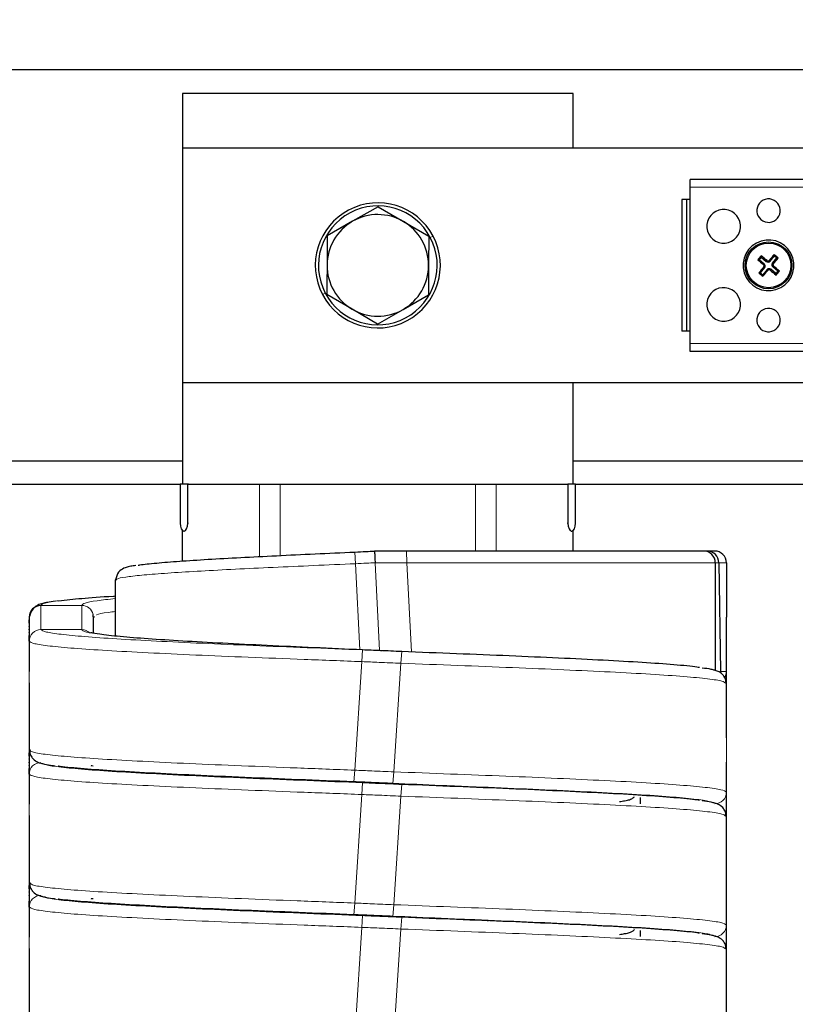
# Paper-space layout 'Blatt2' of a CAD drawing. Header units: millimetres. Extents: x 5 to 418, y 2 to 292.
# Tile 16 of 43: x 99 to 124, y 212 to 243. Entities that reach past the tile are written whole.
import ezdxf

# ---------------------------------------------------------------- set-up
doc = ezdxf.new("R2010")
doc.units = ezdxf.units.MM
doc.layers.add('SLD-0', color=7, linetype='Continuous')
doc.styles.add('SLDTEXTSTYLE0', font='TXT', dxfattribs={"width": 0.605})
doc.dimstyles.new('SLDDIMSTYLE0', dxfattribs={"dimtxt": 3.5, "dimasz": 3.302, "dimexe": 0, "dimexo": 0.0625, "dimgap": 0.875, "dimtad": 1, "dimlfac": 4, "dimrnd": 1e-09, "dimzin": 12, "dimdsep": 46, "dimtxsty": 'SLDTEXTSTYLE0', "dimsah": 1, "dimcen": 0.09, "dimadec": 0, "dimazin": 3, "dimtfac": 1, "dimtofl": 0, "dimtmove": 0, "dimatfit": 3, "dimfxl": 1, "dimfrac": 2, "dimtolj": 1, "dimtzin": 12, "dimarcsym": 0})

# ---------------------------------------------------------------- blocks, each defined once
blk = doc.blocks.new('_D_5')
at = {"layer": 'SLD-0'}
for p, q in [((69.069, 239.374), (69.069, 255.264)), ((151.569, 239.374), (151.569, 255.264)), ((69.069, 254.264), (151.569, 254.264))]:
    blk.add_line(p, q, dxfattribs=at)
for points in [[(69.069, 254.264), (72.371, 253.756), (72.371, 254.772)], [(151.569, 254.264), (148.267, 254.772), (148.267, 253.756)]]:
    blk.add_solid(points, dxfattribs=at)
at = {"layer": 'SLD-0', "insert": (106.309, 258.776), "char_height": 3.5, "attachment_point": 1, "style": 'SLDTEXTSTYLE0'}
blk.add_mtext('330', dxfattribs=at)
blk = doc.blocks.new('_D_8')
at = {"layer": 'SLD-0'}
for p, q in [((73.069, 236.249), (73.069, 248.622)), ((147.569, 237.374), (147.569, 248.622)), ((73.069, 247.622), (147.569, 247.622))]:
    blk.add_line(p, q, dxfattribs=at)
for points in [[(73.069, 247.622), (76.371, 247.114), (76.371, 248.13)], [(147.569, 247.622), (144.267, 248.13), (144.267, 247.114)]]:
    blk.add_solid(points, dxfattribs=at)
at = {"layer": 'SLD-0', "insert": (106.309, 252.134), "char_height": 3.5, "attachment_point": 1, "style": 'SLDTEXTSTYLE0'}
blk.add_mtext('298', dxfattribs=at)

psp = doc.layouts.new('Blatt2')

# ---------------------------------------------------------------- linework, layer by layer
at = {"color": 7, "linetype": 'Continuous', "lineweight": 25}
for p, q in [((141.569, 241.8742), (79.069, 241.8742)), ((104.069, 241.1242), (104.069, 239.3742)), ((116.569, 241.1242), (104.069, 241.1242)), ((116.569, 239.3742), (116.569, 241.1242)), ((141.569, 239.3742), (104.069, 239.3742)), ((104.069, 239.3742), (104.069, 231.8742)), ((125.3315, 238.3742), (120.3065, 238.3742)), ((120.3065, 238.1242), (120.3065, 238.3742)), ((120.3065, 233.1242), (120.3065, 238.1242)), ((110.325, 237.5006), (109.511, 237.0341)), ((110.325, 237.5006), (111.136, 237.0289)), ((120.044, 237.7304), (120.044, 233.5179)), ((120.194, 237.7304), (120.044, 237.7304)), ((120.194, 237.7304), (120.194, 233.5179)), ((120.3065, 237.7304), (120.194, 237.7304)), ((109.511, 237.0341), (108.697, 236.5675)), ((111.136, 237.0289), (111.947, 236.5572)), ((122.5827, 235.8877), (122.5786, 235.9336)), ((122.8671, 235.76), (123.0053, 235.9251)), ((123.0053, 235.9251), (123.0013, 235.971)), ((123.0053, 235.9251), (123.0825, 235.8605)), ((122.5181, 235.8105), (122.4721, 235.8064)), ((122.5827, 235.8877), (122.5181, 235.8105)), ((122.5181, 235.8105), (122.6832, 235.6723)), ((122.5827, 235.8877), (122.7478, 235.7494)), ((122.9442, 235.6954), (123.0825, 235.8605)), ((123.0825, 235.8605), (123.1284, 235.8645)), ((122.5555, 235.3879), (122.5096, 235.3838)), ((122.6937, 235.553), (122.5555, 235.3879)), ((122.5555, 235.3879), (122.6327, 235.3233)), ((122.7709, 235.4884), (122.6327, 235.3233)), ((122.6327, 235.3233), (122.6367, 235.2773)), ((123.0553, 235.3607), (122.8902, 235.4989)), ((123.1199, 235.4379), (122.9548, 235.5761)), ((123.1199, 235.4379), (123.0553, 235.3607)), ((123.0553, 235.3607), (123.0594, 235.3148)), ((123.1199, 235.4379), (123.1659, 235.4419)), ((109.502, 234.2195), (108.691, 234.6912)), ((111.127, 234.2143), (111.941, 234.6808)), ((110.313, 233.7478), (109.502, 234.2195)), ((110.313, 233.7478), (111.127, 234.2143)), ((120.194, 233.5179), (120.044, 233.5179)), ((120.3065, 233.5179), (120.194, 233.5179)), ((120.3065, 232.8742), (120.3065, 233.1242)), ((125.3315, 232.8742), (120.3065, 232.8742)), ((104.069, 231.8742), (141.569, 231.8742)), ((104.069, 231.8742), (104.069, 228.6242)), ((116.569, 228.6242), (116.569, 231.8742)), ((91.569, 229.3742), (104.069, 229.3742)), ((116.569, 229.3742), (129.069, 229.3742)), ((97.6315, 228.6242), (103.9963, 228.6242)), ((104.2371, 228.6242), (103.9963, 228.6242)), ((103.9963, 228.6242), (103.9963, 227.3742)), ((104.2371, 227.3742), (104.2371, 228.6242)), ((104.259, 228.6242), (104.2371, 228.6242)), ((104.259, 228.6242), (106.5367, 228.6242)), ((106.5367, 228.6242), (107.194, 228.6242)), ((107.194, 228.6242), (113.444, 228.6242)), ((113.444, 228.6242), (114.1013, 228.6242)), ((114.1013, 228.6242), (116.379, 228.6242)), ((116.379, 228.6242), (116.4009, 228.6242)), ((116.4009, 228.6242), (116.4009, 227.3742)), ((116.6417, 228.6242), (116.4009, 228.6242)), ((116.6417, 228.6242), (128.9963, 228.6242)), ((116.6417, 227.3742), (116.6417, 228.6242)), ((104.069, 226.1686), (104.069, 227.1446)), ((104.1167, 227.1242), (104.1386, 227.1242)), ((116.4994, 227.1242), (116.5213, 227.1242)), ((116.569, 226.4866), (116.569, 227.1446)), ((111.2334, 226.4866), (110.2137, 226.4866)), ((120.7399, 226.4866), (111.2334, 226.4866)), ((120.8635, 226.4866), (120.7397, 226.4866)), ((121.0965, 226.4866), (120.8635, 226.4866)), ((121.1151, 226.1121), (121.1166, 222.6572)), ((121.2289, 226.1121), (121.2771, 222.6364)), ((121.4715, 226.1121), (121.4715, 224.3743)), ((101.9204, 225.5533), (101.9484, 225.5691)), ((101.2215, 224.2888), (101.2109, 224.4601)), ((101.2215, 224.3047), (101.2215, 224.3716)), ((101.2261, 224.3748), (101.2525, 224.3934)), ((121.4722, 222.6364), (121.4715, 224.3743)), ((99.1665, 224.1783), (99.1665, 224.1941)), ((99.1665, 224.0765), (99.1665, 224.0879)), ((99.1665, 223.9673), (99.1665, 223.9832)), ((99.1665, 223.8702), (99.1665, 223.8769)), ((99.1665, 223.5992), (99.1665, 223.7827)), ((101.9165, 223.8132), (101.9165, 223.7694)), ((101.9165, 223.8132), (101.9165, 223.8132)), ((121.4717, 222.2488), (121.4716, 222.6316)), ((121.4663, 222.2494), (121.4292, 222.2697)), ((121.4715, 220.5104), (121.4715, 220.5104)), ((99.1665, 219.9283), (99.1665, 219.9441)), ((99.1665, 219.8265), (99.1665, 219.8379)), ((99.2082, 220.1037), (99.1716, 220.124)), ((99.1665, 219.7173), (99.1665, 219.7332)), ((99.1665, 219.6202), (99.1665, 219.6269)), ((99.1665, 219.3492), (99.1665, 219.5327)), ((118.7215, 218.4027), (118.7216, 218.603)), ((118.7215, 218.4772), (118.7215, 218.5287)), ((121.4715, 218.4934), (121.4715, 218.4999)), ((121.4715, 218.3916), (121.4715, 218.403)), ((121.4715, 218.2824), (121.4715, 218.2983)), ((121.4663, 217.9994), (121.4292, 218.0197)), ((121.4715, 218.091), (121.4715, 218.192)), ((121.4715, 216.2604), (121.4715, 216.2604)), ((99.2082, 215.8537), (99.1716, 215.874)), ((99.1665, 215.5765), (99.1665, 215.5879)), ((99.1665, 215.4673), (99.1665, 215.4832)), ((99.1665, 215.3702), (99.1665, 215.3769)), ((99.1665, 215.0992), (99.1665, 215.2827)), ((118.7215, 214.1527), (118.7216, 214.353)), ((118.7215, 214.2272), (118.7215, 214.2787)), ((121.4715, 214.2434), (121.4715, 214.2534)), ((121.4715, 214.1416), (121.4715, 214.153)), ((121.4715, 214.0324), (121.4715, 214.0483)), ((121.4715, 213.841), (121.4715, 213.942)), ((121.4663, 213.7494), (121.4292, 213.7697)), ((121.4715, 212.0104), (121.4715, 212.0104))]:
    psp.add_line(p, q, dxfattribs=at)
at = {"color": 7, "linetype": 'Continuous', "lineweight": 18}
for p, q in [((125.3315, 238.1242), (120.3065, 238.1242)), ((111.9988, 236.5121), (112.0872, 236.5588)), ((122.6832, 235.6723), (122.6598, 235.6444)), ((122.7478, 235.7494), (122.7712, 235.7774)), ((122.8671, 235.76), (122.8392, 235.7834)), ((122.9442, 235.6954), (122.9722, 235.672)), ((122.9548, 235.5761), (122.9782, 235.604)), ((122.6937, 235.553), (122.6658, 235.5764)), ((122.7709, 235.4884), (122.7988, 235.465)), ((122.8902, 235.4989), (122.8668, 235.471)), ((108.6392, 234.7363), (108.5508, 234.6895)), ((125.3315, 233.1242), (120.3065, 233.1242)), ((106.5367, 226.3107), (106.5367, 228.6242)), ((107.194, 226.3436), (107.194, 228.6242)), ((113.444, 226.4866), (113.444, 228.6242)), ((114.1013, 226.4866), (114.1013, 228.6242)), ((104.259, 227.3742), (104.2371, 227.3742)), ((116.379, 227.3742), (116.4009, 227.3742)), ((109.5887, 226.4555), (109.6074, 226.081)), ((111.2334, 226.4866), (111.2521, 226.1121)), ((109.6074, 226.081), (109.7446, 223.3277)), ((111.2521, 226.1121), (110.2324, 226.1121)), ((110.2324, 226.1121), (110.3725, 223.3007)), ((121.1151, 226.1121), (111.2521, 226.1121)), ((111.2521, 226.1121), (111.3943, 223.2582)), ((121.2289, 226.1121), (121.1155, 226.1121)), ((121.4715, 226.1121), (121.2289, 226.1121)), ((99.5415, 224.7458), (100.8465, 224.7458)), ((99.5415, 223.9734), (100.8465, 223.9734)), ((101.9165, 223.8132), (101.9165, 223.768)), ((99.1665, 221.863), (99.1665, 223.5992)), ((109.8088, 222.9494), (109.8335, 223.3236)), ((111.0588, 222.8964), (111.0835, 223.2705)), ((109.5792, 219.477), (109.8088, 222.9494)), ((110.8292, 219.4239), (111.0588, 222.8964)), ((121.4722, 222.6364), (121.2771, 222.6364)), ((121.4715, 222.2518), (121.4715, 222.2894)), ((121.4715, 218.7742), (121.4715, 220.5104)), ((99.1665, 217.613), (99.1665, 219.3492)), ((109.5544, 219.1028), (109.5792, 219.477)), ((110.8044, 219.0498), (110.8292, 219.4239)), ((109.7438, 219.0948), (109.7446, 219.0777)), ((109.8088, 218.6994), (109.8335, 219.0736)), ((110.9995, 219.0409), (111.0004, 219.0241)), ((111.0588, 218.6464), (111.0835, 219.0205)), ((109.5792, 215.227), (109.8088, 218.6994)), ((110.8292, 215.1739), (111.0588, 218.6464)), ((121.4715, 214.5242), (121.4715, 216.2604)), ((109.5544, 214.8528), (109.5792, 215.227)), ((110.8044, 214.7998), (110.8292, 215.1739)), ((99.1665, 213.363), (99.1665, 215.0992)), ((109.7438, 214.8448), (109.7446, 214.8277)), ((109.8088, 214.4494), (109.8335, 214.8236)), ((110.9995, 214.7909), (111.0004, 214.7741)), ((111.0588, 214.3964), (111.0835, 214.7705)), ((109.5792, 210.977), (109.8088, 214.4494)), ((110.8292, 210.9239), (111.0588, 214.3964)), ((121.4715, 210.2742), (121.4715, 212.0104))]:
    psp.add_line(p, q, dxfattribs=at)
at = {"color": 7, "linetype": 'Continuous', "lineweight": 25, "flags": 128}
for points in [[(103.9963, 227.3742), (104.0054, 227.2785), (104.0315, 227.1974), (104.0706, 227.1432), (104.1167, 227.1242), (104.1627, 227.1432), (104.2018, 227.1974), (104.2279, 227.2785), (104.2371, 227.3742)], [(116.4009, 227.3742), (116.4101, 227.2785), (116.4362, 227.1974), (116.4753, 227.1432), (116.5213, 227.1242), (116.5674, 227.1432), (116.6065, 227.1974), (116.6326, 227.2785), (116.6417, 227.3742)]]:
    psp.add_lwpolyline(points, dxfattribs=at)
at = {"color": 7, "linetype": 'Continuous', "lineweight": 25}
for radius in [0.75, 0.7133]:
    psp.add_circle((122.819, 235.6242), radius, dxfattribs=at)
for centre, radius, start, end in [((110.319, 235.6242), 2, 27.86084, 207.86084), ((110.319, 235.6242), 1.9, 27.86084, 207.86084), ((122.819, 237.3742), 0.375, 61.35211, 241.35211), ((122.819, 237.3742), 0.375, 241.35211, 61.35211), ((110.319, 235.6242), 1.625, 59.81804, 119.81804), ((121.3815, 236.8742), 0.5375, 61.35211, 241.35211), ((121.3815, 236.8742), 0.5375, 241.35211, 61.35211), ((110.319, 235.6242), 1.625, 119.81804, 179.81804), ((110.319, 235.6242), 1.625, 359.81804, 59.81804), ((110.319, 235.6242), 2, 207.86084, 27.86084), ((110.319, 235.6242), 1.9, 207.86084, 27.86084), ((122.819, 235.6242), 0.8125, 118.64789, 298.64789), ((122.819, 235.6242), 0.8125, 298.64789, 118.64789), ((135.5163, 224.9922), 16.944, 139.77856, 140.33951), ((112.3372, 223.1177), 16.4054, 50.50481, 51.37086), ((135.3349, 225.1536), 16.4054, 138.74721, 139.61327), ((112.187, 222.9269), 16.944, 49.77856, 50.33951), ((110.319, 235.6242), 1.625, 179.81804, 239.81804), ((110.319, 235.6242), 1.625, 299.81804, 359.81804), ((133.2895, 248.1401), 16.4054, 228.74721, 229.61327), ((122.6288, 235.6074), 0.0847, 320.05904, 50.05904), ((122.8022, 235.8144), 0.0847, 230.05904, 320.05904), ((123.0092, 235.641), 0.0847, 140.05904, 230.05904), ((110.3125, 246.106), 16.4054, 320.50481, 321.37086), ((112.3485, 223.1083), 16.4054, 48.74721, 49.61327), ((135.3255, 225.1424), 16.4054, 140.50481, 141.37086), ((133.451, 248.3215), 16.944, 229.77856, 230.33951), ((110.3031, 246.0947), 16.4054, 318.74721, 319.61327), ((122.8358, 235.434), 0.0847, 50.05904, 140.05904), ((133.3008, 248.1307), 16.4054, 230.50481, 231.37086), ((110.1217, 246.2562), 16.944, 319.77856, 320.33951), ((121.3815, 234.3742), 0.5375, 61.35211, 241.35211), ((121.3815, 234.3742), 0.5375, 241.35211, 61.35211), ((110.319, 235.6242), 1.625, 239.81804, 299.81804), ((122.819, 233.8742), 0.375, 61.35211, 241.35211), ((122.819, 233.8742), 0.375, 241.35211, 61.35211), ((120.7401, 226.1117), 0.375, 0.06371, 90.03012), ((120.8553, 226.1131), 0.3736, 359.84343, 88.73752), ((121.0967, 226.1119), 0.3748, 0.03556, 90.03551), ((99.5411, 224.3712), 0.3746, 89.93757, 179.93743)]:
    psp.add_arc(centre, radius, start, end, dxfattribs=at)
at = {"color": 7, "linetype": 'Continuous', "lineweight": 18}
for centre, radius, start, end in [((100.8468, 224.371), 0.3748, 13.76686, 90.0519), ((99.5411, 223.5988), 0.3746, 89.93757, 179.93743), ((100.8466, 223.5981), 0.3753, 43.89456, 90.01652), ((99.5411, 219.3488), 0.3746, 89.93757, 179.93743), ((121.0969, 218.7746), 0.3746, 269.93757, 359.93743), ((99.5411, 215.0988), 0.3746, 89.93757, 179.93743), ((121.0969, 214.5246), 0.3746, 269.93757, 359.93743)]:
    psp.add_arc(centre, radius, start, end, dxfattribs=at)
at = {"color": 7, "linetype": 'Continuous', "lineweight": 25}
for points, knots in [([(108.697, 236.5675), (108.697, 236.5578), (108.696, 236.2486), (108.695, 235.934), (108.694, 235.6294)], [0, 0, 0, 0, 0.031485, 1, 1, 1, 1]), ([(111.947, 236.5572), (111.9469, 236.5475), (111.9467, 236.4631), (111.9462, 236.3034), (111.9454, 236.0768), (111.9447, 235.8485), (111.9442, 235.6956), (111.944, 235.619)], [0, 0, 0, 0, 0.0314474, 0.2725242, 0.5139432, 0.7566821, 1, 1, 1, 1]), ([(108.694, 235.6294), (108.6938, 235.5702), (108.6934, 235.4518), (108.6929, 235.2741), (108.6923, 235.0966), (108.6918, 234.9402), (108.6914, 234.8051), (108.6911, 234.7292), (108.691, 234.6912)], [0, 0, 0, 0, 0.1880433, 0.3763739, 0.5654879, 0.7548234, 0.877392, 1, 1, 1, 1]), ([(111.944, 235.619), (111.9432, 235.3815), (111.9422, 235.0667), (111.9413, 234.7569), (111.941, 234.6808)], [0, 0, 0, 0, 0.7546767, 1, 1, 1, 1]), ([(122.6658, 235.5764), (122.6689, 235.5809), (122.675, 235.59), (122.6778, 235.6065), (122.6753, 235.6227), (122.6687, 235.6358), (122.6623, 235.6419), (122.6598, 235.6444)], [0, 0, 0, 0, 0.2155972, 0.4318946, 0.6471257, 0.8619584, 1, 1, 1, 1]), ([(122.7712, 235.7774), (122.7757, 235.7743), (122.7848, 235.7682), (122.8013, 235.7654), (122.8175, 235.7678), (122.8306, 235.7745), (122.8367, 235.7809), (122.8392, 235.7834)], [0, 0, 0, 0, 0.2155972, 0.4318946, 0.6471257, 0.8619584, 1, 1, 1, 1]), ([(122.9722, 235.672), (122.9691, 235.6675), (122.963, 235.6584), (122.9602, 235.6419), (122.9627, 235.6257), (122.9693, 235.6126), (122.9757, 235.6064), (122.9782, 235.604)], [0, 0, 0, 0, 0.2155972, 0.4318946, 0.6471257, 0.8619584, 1, 1, 1, 1]), ([(122.8668, 235.471), (122.8647, 235.4726), (122.8603, 235.4759), (122.8529, 235.4793), (122.845, 235.4815), (122.8368, 235.4823), (122.8286, 235.4818), (122.8207, 235.4799), (122.8131, 235.4767), (122.8071, 235.4729), (122.8023, 235.4689), (122.8, 235.4663), (122.7988, 235.465)], [0, 0, 0, 0, 0.1063015, 0.2156539, 0.3222774, 0.432023, 0.5381271, 0.6473204, 0.7532396, 0.8622111, 0.9307095, 1, 1, 1, 1]), ([(102.6565, 226.0343), (102.673, 226.0375), (102.7919, 226.0602), (103.224, 226.1031), (103.9464, 226.1627), (104.8616, 226.2219), (105.9105, 226.2798), (107.0688, 226.3383), (108.3059, 226.397), (109.1608, 226.436), (109.5887, 226.4555)], [0, 0, 0, 0, 0.02276507, 0.16353793, 0.30467813, 0.44529162, 0.58400666, 0.72207778, 0.86090152, 1, 1, 1, 1]), ([(109.5887, 226.4555), (109.7054, 226.4614), (109.9137, 226.472), (110.122, 226.4822), (110.2137, 226.4866)], [0, 0, 0, 0, 0.559999, 1, 1, 1, 1]), ([(110.2137, 226.4866), (110.2137, 226.4864), (110.2138, 226.4859), (110.214, 226.4818), (110.2143, 226.4753), (110.2147, 226.4661), (110.2153, 226.4544), (110.216, 226.4404), (110.2168, 226.4238), (110.2178, 226.4051), (110.2188, 226.3845), (110.2199, 226.3619), (110.2212, 226.3373), (110.2225, 226.3112), (110.2238, 226.2838), (110.2252, 226.2553), (110.2267, 226.2254), (110.2291, 226.1781), (110.231, 226.1397), (110.2324, 226.1121)], [0, 0, 0, 0, 0.052755, 0.1058763, 0.1601528, 0.2148286, 0.2675836, 0.3210913, 0.3749814, 0.4296572, 0.4824122, 0.5355335, 0.58981, 0.6444857, 0.6972407, 0.750362, 0.8046386, 0.8593143, 1, 1, 1, 1]), ([(102.5728, 226.0211), (102.5174, 226.0139), (102.4154, 226.0005), (102.3343, 225.983), (102.1951, 225.9431), (101.9957, 225.8215), (101.9486, 225.6566), (101.9236, 225.5693)], [0, 0, 0, 0, 0.204757, 0.3764261, 0.5600845, 0.7669222, 1, 1, 1, 1]), ([(101.9163, 225.5535), (101.9164, 225.2634), (101.9165, 224.6832), (101.9165, 224.1032), (101.9165, 223.8132)], [0, 0, 0, 0, 0.5000318, 1, 1, 1, 1]), ([(100.0061, 224.884), (99.9146, 224.871), (99.7703, 224.8504), (99.6366, 224.825), (99.4781, 224.7819), (99.2587, 224.6571), (99.2046, 224.4856), (99.1762, 224.3955)], [0, 0, 0, 0, 0.2752096, 0.4344201, 0.6044404, 0.7922751, 1, 1, 1, 1]), ([(100.1147, 224.8986), (100.3449, 224.9234), (100.806, 224.9731), (101.4602, 225.0229), (101.8977, 225.0478), (101.9164, 225.0488)], [0, 0, 0, 0, 0.48842653, 0.97815498, 1, 1, 1, 1]), ([(99.1663, 224.3746), (99.1664, 224.0847), (99.1665, 223.5049), (99.1665, 222.9252), (99.1665, 222.6354)], [0, 0, 0, 0, 0.5000275, 1, 1, 1, 1]), ([(99.1665, 224.197), (99.1665, 224.2044), (99.1665, 224.2385), (99.1665, 224.2645), (99.1665, 224.2848)], [0, 0, 0, 0, 0.2176984, 1, 1, 1, 1]), ([(101.2215, 223.8599), (101.2215, 223.9193), (101.2215, 224.0624), (101.2215, 224.1996), (101.2215, 224.2798)], [0, 0, 0, 0, 0.41521697, 1, 1, 1, 1]), ([(109.8335, 223.3236), (109.3148, 223.3472), (108.2768, 223.3942), (106.7629, 223.4641), (105.3386, 223.5353), (104.0506, 223.6069), (102.9391, 223.6776), (102.0496, 223.7496), (101.4267, 223.8151), (101.2167, 223.857), (101.1303, 223.8742)], [0, 0, 0, 0, 0.1307183, 0.2615563, 0.3921556, 0.5231349, 0.6536222, 0.7823177, 0.9104322, 1, 1, 1, 1]), ([(101.2126, 223.8569), (101.1815, 223.8647), (101.1407, 223.8748), (101.1475, 223.859), (101.1491, 223.8552)], [0, 0, 0, 0, 0.7639865, 1, 1, 1, 1]), ([(111.0835, 223.2705), (110.8502, 223.2805), (110.4336, 223.2982), (110.0169, 223.3159), (109.8335, 223.3236)], [0, 0, 0, 0, 0.5600015, 1, 1, 1, 1]), ([(110.4466, 223.2975), (110.4256, 223.2984), (110.2212, 223.3071), (110.0169, 223.3158), (109.8335, 223.3236)], [0, 0, 0, 0, 0.1028828, 1, 1, 1, 1]), ([(120.6104, 222.7588), (120.5828, 222.7637), (120.4157, 222.7937), (119.8165, 222.848), (118.8237, 222.9209), (117.5682, 222.9915), (116.129, 223.0622), (114.54, 223.1322), (112.843, 223.2008), (111.6704, 223.2473), (111.0835, 223.2705)], [0, 0, 0, 0, 0.0277127, 0.1677682, 0.3081969, 0.4481006, 0.5861116, 0.7234834, 0.8616076, 1, 1, 1, 1]), ([(121.4618, 222.2705), (121.4532, 222.3223), (121.4358, 222.4269), (121.3202, 222.5763), (121.1869, 222.6454), (121.106, 222.6698), (120.9541, 222.7119), (120.7962, 222.7313), (120.6938, 222.7439)], [0, 0, 0, 0, 0.078743, 0.1589728, 0.3256134, 0.504871, 0.6790412, 1, 1, 1, 1]), ([(121.4126, 222.4387), (121.4192, 222.4478), (121.4435, 222.4815), (121.4658, 222.5497), (121.4701, 222.6081), (121.4722, 222.6364)], [0, 0, 0, 0, 0.160285, 0.5941373, 1, 1, 1, 1]), ([(121.4715, 222.341), (121.4715, 222.3762), (121.4715, 222.4615), (121.4715, 222.5717), (121.4715, 222.6364)], [0, 0, 0, 0, 0.412608, 1, 1, 1, 1]), ([(99.1665, 222.2742), (99.1665, 222.1984), (99.1665, 222.0275), (99.1665, 221.9218), (99.1665, 221.863)], [0, 0, 0, 0, 0.4434521, 1, 1, 1, 1]), ([(121.4715, 220.5104), (121.4715, 220.8002), (121.4715, 221.3799), (121.4716, 221.9597), (121.4717, 222.2496)], [0, 0, 0, 0, 0.4999725, 1, 1, 1, 1]), ([(99.1665, 221.863), (99.1665, 221.5732), (99.1665, 220.9935), (99.1664, 220.4137), (99.1663, 220.1238)], [0, 0, 0, 0, 0.49997164, 1, 1, 1, 1]), ([(99.1663, 220.1246), (99.1664, 219.8347), (99.1665, 219.2549), (99.1665, 218.6752), (99.1665, 218.3854)], [0, 0, 0, 0, 0.5000275, 1, 1, 1, 1]), ([(99.1665, 219.947), (99.1665, 219.9544), (99.1665, 219.9885), (99.1665, 220.0145), (99.1665, 220.0348)], [0, 0, 0, 0, 0.2176984, 1, 1, 1, 1]), ([(99.1762, 220.1029), (99.1847, 220.0513), (99.202, 219.9472), (99.3168, 219.7979), (99.4512, 219.728), (99.5309, 219.7034), (99.6951, 219.6611), (99.8374, 219.6352), (99.9709, 219.619), (99.9928, 219.6163)], [0, 0, 0, 0, 0.0724903, 0.146528, 0.300917, 0.4680028, 0.6308513, 0.9395107, 1, 1, 1, 1]), ([(109.5544, 219.1028), (108.96, 219.1264), (107.7706, 219.1735), (106.0479, 219.2433), (104.4355, 219.3145), (102.9896, 219.3861), (101.7463, 219.4568), (100.7876, 219.5288), (100.2356, 219.5779), (100.0914, 219.603), (100.088, 219.6036)], [0, 0, 0, 0, 0.14311231, 0.28634771, 0.42933809, 0.57271097, 0.71554454, 0.85644854, 0.996696, 1, 1, 1, 1]), ([(101.2126, 219.6069), (101.1815, 219.6147), (101.1407, 219.6248), (101.1475, 219.609), (101.1491, 219.6052)], [0, 0, 0, 0, 0.7639865, 1, 1, 1, 1]), ([(121.4717, 217.9988), (121.4716, 218.2887), (121.4715, 218.8685), (121.4715, 219.4482), (121.4715, 219.738)], [0, 0, 0, 0, 0.5000284, 1, 1, 1, 1]), ([(109.8335, 219.0736), (109.3172, 219.0972), (108.2842, 219.1443), (107.2456, 219.1908), (106.7695, 219.2147), (106.7657, 219.2149)], [0, 0, 0, 0, 0.4977588, 0.9959735, 1, 1, 1, 1]), ([(110.8044, 219.0498), (110.5711, 219.0597), (110.1544, 219.0774), (109.7378, 219.0951), (109.5544, 219.1028)], [0, 0, 0, 0, 0.5600015, 1, 1, 1, 1]), ([(111.0835, 219.0205), (110.8502, 219.0305), (110.4336, 219.0482), (110.0169, 219.0659), (109.8335, 219.0736)], [0, 0, 0, 0, 0.5600015, 1, 1, 1, 1]), ([(113.8606, 218.909), (113.8468, 218.9097), (113.3671, 218.9337), (112.3331, 218.98), (111.3143, 219.0265), (110.8044, 219.0498)], [0, 0, 0, 0, 0.0145159, 0.5067675, 1, 1, 1, 1]), ([(120.6104, 218.5088), (120.5828, 218.5137), (120.4157, 218.5437), (119.8165, 218.598), (118.8237, 218.6709), (117.5682, 218.7415), (116.129, 218.8122), (114.54, 218.8822), (112.843, 218.9508), (111.6704, 218.9973), (111.0835, 219.0205)], [0, 0, 0, 0, 0.0277127, 0.1677682, 0.3081969, 0.4481006, 0.5861116, 0.7234834, 0.8616076, 1, 1, 1, 1]), ([(118.0507, 218.472), (118.1096, 218.4807), (118.2097, 218.4954), (118.3025, 218.5176), (118.4196, 218.5399), (118.4989, 218.6036), (118.5271, 218.6262)], [0, 0, 0, 0, 0.34870968, 0.59308374, 0.85519761, 1, 1, 1, 1]), ([(121.4715, 218.5874), (121.4715, 218.5989), (121.4715, 218.6717), (121.4715, 218.7273), (121.4715, 218.7742)], [0, 0, 0, 0, 0.1578383, 1, 1, 1, 1]), ([(121.4618, 218.0205), (121.4532, 218.0723), (121.4358, 218.1769), (121.3202, 218.3263), (121.1869, 218.3954), (121.106, 218.4198), (120.9541, 218.4619), (120.7962, 218.4813), (120.6938, 218.4939)], [0, 0, 0, 0, 0.078743, 0.1589727, 0.3256134, 0.504871, 0.6790412, 1, 1, 1, 1]), ([(99.1665, 218.0242), (99.1665, 217.9484), (99.1665, 217.7775), (99.1665, 217.6718), (99.1665, 217.613)], [0, 0, 0, 0, 0.4434521, 1, 1, 1, 1]), ([(121.4715, 216.2604), (121.4715, 216.5502), (121.4715, 217.1299), (121.4716, 217.7097), (121.4717, 217.9996)], [0, 0, 0, 0, 0.49997251, 1, 1, 1, 1]), ([(99.1665, 217.613), (99.1665, 217.3232), (99.1665, 216.7435), (99.1664, 216.1637), (99.1663, 215.8738)], [0, 0, 0, 0, 0.4999716, 1, 1, 1, 1]), ([(121.4715, 214.6117), (121.4715, 214.6142), (121.4715, 214.6487), (121.4715, 214.7362), (121.4715, 214.8481), (121.4715, 214.9418), (121.4715, 215.0073), (121.4715, 215.0735), (121.4715, 215.1391), (121.4715, 215.203), (121.4715, 215.2929), (121.4715, 215.4644), (121.4715, 215.6645), (121.4715, 215.8822), (121.4715, 216.0908), (121.4715, 216.1997), (121.4715, 216.2604)], [0, 0, 0, 0, 0.00401546, 0.0539035, 0.09164371, 0.1067068, 0.11990774, 0.13208974, 0.14430819, 0.15760932, 0.1728171, 0.21091652, 0.32449225, 0.49280472, 0.71772298, 1, 1, 1, 1]), ([(99.1663, 215.8746), (99.1664, 215.5847), (99.1665, 215.0049), (99.1665, 214.4252), (99.1665, 214.1354)], [0, 0, 0, 0, 0.5000275, 1, 1, 1, 1]), ([(99.1665, 215.6783), (99.1665, 215.6922), (99.1665, 215.733), (99.1665, 215.7642), (99.1665, 215.7848)], [0, 0, 0, 0, 0.3406755, 1, 1, 1, 1]), ([(99.1762, 215.8529), (99.1847, 215.8013), (99.202, 215.6972), (99.3168, 215.5479), (99.4512, 215.478), (99.5309, 215.4534), (99.6951, 215.4111), (99.8374, 215.3852), (99.9709, 215.369), (99.9928, 215.3663)], [0, 0, 0, 0, 0.0724903, 0.146528, 0.300917, 0.4680028, 0.6308513, 0.9395107, 1, 1, 1, 1]), ([(121.4717, 213.7488), (121.4716, 214.0387), (121.4715, 214.6185), (121.4715, 215.1982), (121.4715, 215.488)], [0, 0, 0, 0, 0.50002836, 1, 1, 1, 1]), ([(109.5544, 214.8528), (108.96, 214.8764), (107.7706, 214.9235), (106.0479, 214.9933), (104.4355, 215.0645), (102.9896, 215.1361), (101.7463, 215.2068), (100.7876, 215.2788), (100.2356, 215.3279), (100.0914, 215.353), (100.088, 215.3536)], [0, 0, 0, 0, 0.14311231, 0.28634771, 0.42933809, 0.57271097, 0.71554454, 0.85644854, 0.996696, 1, 1, 1, 1]), ([(101.2126, 215.3569), (101.1815, 215.3647), (101.1407, 215.3748), (101.1475, 215.359), (101.1491, 215.3552)], [0, 0, 0, 0, 0.7639865, 1, 1, 1, 1]), ([(109.8335, 214.8236), (109.3172, 214.8472), (108.2842, 214.8943), (107.2456, 214.9408), (106.7695, 214.9647), (106.7657, 214.9649)], [0, 0, 0, 0, 0.4977588, 0.9959735, 1, 1, 1, 1]), ([(110.8044, 214.7998), (110.5711, 214.8097), (110.1544, 214.8274), (109.7378, 214.8451), (109.5544, 214.8528)], [0, 0, 0, 0, 0.5600015, 1, 1, 1, 1]), ([(111.0835, 214.7705), (110.8502, 214.7805), (110.4336, 214.7982), (110.0169, 214.8159), (109.8335, 214.8236)], [0, 0, 0, 0, 0.5600015, 1, 1, 1, 1]), ([(113.8606, 214.659), (113.8468, 214.6597), (113.3671, 214.6837), (112.3331, 214.73), (111.3143, 214.7765), (110.8044, 214.7998)], [0, 0, 0, 0, 0.0145159, 0.5067675, 1, 1, 1, 1]), ([(120.6104, 214.2588), (120.5828, 214.2637), (120.4157, 214.2937), (119.8165, 214.348), (118.8237, 214.4209), (117.5682, 214.4915), (116.129, 214.5622), (114.54, 214.6322), (112.843, 214.7008), (111.6704, 214.7473), (111.0835, 214.7705)], [0, 0, 0, 0, 0.0277127, 0.1677682, 0.3081969, 0.4481006, 0.5861116, 0.7234834, 0.8616076, 1, 1, 1, 1]), ([(121.4715, 214.3409), (121.4715, 214.3512), (121.4715, 214.4228), (121.4715, 214.4774), (121.4715, 214.5242)], [0, 0, 0, 0, 0.14383935, 1, 1, 1, 1]), ([(118.0507, 214.222), (118.1096, 214.2307), (118.2097, 214.2454), (118.3025, 214.2676), (118.4196, 214.2899), (118.4989, 214.3536), (118.5271, 214.3762)], [0, 0, 0, 0, 0.3487097, 0.5930837, 0.8551976, 1, 1, 1, 1]), ([(121.4618, 213.7705), (121.4532, 213.8223), (121.4358, 213.9269), (121.3202, 214.0763), (121.1869, 214.1454), (121.106, 214.1698), (120.9541, 214.2119), (120.7962, 214.2313), (120.6938, 214.2439)], [0, 0, 0, 0, 0.078743, 0.1589727, 0.3256134, 0.504871, 0.6790412, 1, 1, 1, 1]), ([(99.1665, 213.7742), (99.1665, 213.6984), (99.1665, 213.5275), (99.1665, 213.4218), (99.1665, 213.363)], [0, 0, 0, 0, 0.4434521, 1, 1, 1, 1]), ([(121.4715, 212.0104), (121.4715, 212.3002), (121.4715, 212.8799), (121.4716, 213.4597), (121.4717, 213.7496)], [0, 0, 0, 0, 0.49997251, 1, 1, 1, 1]), ([(99.1665, 213.363), (99.1665, 213.0732), (99.1665, 212.4935), (99.1664, 211.9137), (99.1663, 211.6238)], [0, 0, 0, 0, 0.4999716, 1, 1, 1, 1]), ([(121.4715, 210.3617), (121.4715, 210.3642), (121.4715, 210.3987), (121.4715, 210.4862), (121.4715, 210.5981), (121.4715, 210.6918), (121.4715, 210.7573), (121.4715, 210.8235), (121.4715, 210.8891), (121.4715, 210.953), (121.4715, 211.0429), (121.4715, 211.2144), (121.4715, 211.4145), (121.4715, 211.6322), (121.4715, 211.8408), (121.4715, 211.9497), (121.4715, 212.0104)], [0, 0, 0, 0, 0.0040155, 0.0539035, 0.0916437, 0.1067068, 0.1199077, 0.1320897, 0.1443082, 0.1576093, 0.1728171, 0.2109165, 0.3244922, 0.4928047, 0.717723, 1, 1, 1, 1])]:
    psp.add_open_spline(points, degree=3, knots=knots, dxfattribs=at)
at = {"color": 7, "linetype": 'Continuous', "lineweight": 18}
for points, knots in [([(109.5887, 226.4555), (109.7054, 226.4613), (109.9137, 226.4715), (110.1221, 226.482), (110.2137, 226.4866)], [0, 0, 0, 0, 0.5599991, 1, 1, 1, 1]), ([(101.9484, 225.5691), (101.9629, 225.5829), (101.9985, 225.6165), (102.3302, 225.6691), (102.8934, 225.7286), (103.6748, 225.7882), (104.6343, 225.8473), (105.7401, 225.9052), (106.9585, 225.9637), (108.2594, 226.0224), (109.1578, 226.0615), (109.6074, 226.081)], [0, 0, 0, 0, 0.08061, 0.1965381, 0.3122831, 0.4283214, 0.5439266, 0.6579795, 0.771498, 0.8856351, 1, 1, 1, 1]), ([(109.6074, 226.081), (109.7241, 226.0867), (109.9324, 226.0968), (110.1407, 226.1074), (110.2324, 226.1121)], [0, 0, 0, 0, 0.55999931, 1, 1, 1, 1]), ([(99.5415, 224.7458), (99.5598, 224.7718), (99.5965, 224.824), (99.9419, 224.8737), (100.1147, 224.8986)], [0, 0, 0, 0, 0.4997974, 1, 1, 1, 1]), ([(100.8465, 224.7458), (100.8659, 224.7718), (100.9046, 224.8239), (101.2739, 224.8963), (101.7097, 224.9433), (101.9164, 224.9657)], [0, 0, 0, 0, 0.3443435, 0.6889977, 1, 1, 1, 1]), ([(99.5415, 223.9734), (99.5415, 224.0366), (99.5415, 224.1631), (99.5415, 224.3957), (99.5415, 224.6), (99.5415, 224.6972), (99.5415, 224.7458)], [0, 0, 0, 0, 0.2799995, 0.5600002, 0.7799989, 1, 1, 1, 1]), ([(100.8465, 223.9734), (100.8465, 224.0366), (100.8465, 224.1631), (100.8465, 224.3957), (100.8465, 224.6), (100.8465, 224.6972), (100.8465, 224.7458)], [0, 0, 0, 0, 0.2799995, 0.5600002, 0.7799989, 1, 1, 1, 1]), ([(101.3241, 224.4436), (101.3266, 224.4455), (101.3637, 224.4732), (101.5562, 224.5084), (101.8421, 224.5418), (101.9165, 224.5505)], [0, 0, 0, 0, 0.0499379, 0.752981, 1, 1, 1, 1]), ([(109.8335, 223.3236), (109.2383, 223.3472), (108.0473, 223.3943), (106.311, 223.464), (104.6784, 223.5353), (103.2019, 223.6069), (101.9317, 223.6776), (100.9041, 223.7495), (100.1481, 223.8228), (99.6538, 223.8962), (99.5789, 223.9476), (99.5415, 223.9734)], [0, 0, 0, 0, 0.1118957, 0.2238818, 0.3356811, 0.4477791, 0.5594554, 0.6696225, 0.7792767, 0.8895328, 1, 1, 1, 1]), ([(101.1303, 223.8742), (101.0848, 223.8817), (100.89, 223.9139), (100.8654, 223.9476), (100.8465, 223.9734)], [0, 0, 0, 0, 0.2331967, 1, 1, 1, 1]), ([(109.8088, 222.9494), (109.1916, 222.973), (107.9568, 223.0202), (106.1579, 223.0899), (104.4671, 223.1611), (102.9391, 223.2327), (101.6258, 223.3035), (100.5645, 223.3753), (99.7853, 223.4486), (99.2778, 223.522), (99.2036, 223.5735), (99.1665, 223.5992)], [0, 0, 0, 0, 0.1118978, 0.2238836, 0.3356862, 0.4477814, 0.5594547, 0.6696247, 0.7792781, 0.889533, 1, 1, 1, 1]), ([(111.0588, 222.8964), (110.8255, 222.9063), (110.4088, 222.9241), (109.9921, 222.9417), (109.8088, 222.9494)], [0, 0, 0, 0, 0.5600011, 1, 1, 1, 1]), ([(121.4292, 222.2697), (121.4093, 222.288), (121.3609, 222.3323), (120.911, 222.3994), (120.1482, 222.4739), (119.0902, 222.5467), (117.7911, 222.6173), (116.2941, 222.688), (114.6447, 222.758), (112.8835, 222.8266), (111.6674, 222.8731), (111.0588, 222.8964)], [0, 0, 0, 0, 0.0813281, 0.1971649, 0.3128141, 0.4287654, 0.5442832, 0.6582446, 0.7716746, 0.8857258, 1, 1, 1, 1]), ([(109.5792, 219.477), (108.9627, 219.5006), (107.7292, 219.5478), (105.9413, 219.6174), (104.2677, 219.6887), (102.763, 219.7603), (101.4786, 219.831), (100.4491, 219.9029), (99.7103, 219.9762), (99.2745, 220.0421), (99.2276, 220.0857), (99.2082, 220.1037)], [0, 0, 0, 0, 0.1157534, 0.2316025, 0.3472585, 0.4632172, 0.5787396, 0.6927073, 0.8061402, 0.9201911, 1, 1, 1, 1]), ([(109.8335, 219.0736), (109.2383, 219.0972), (108.0473, 219.1443), (106.311, 219.214), (104.6784, 219.2853), (103.2017, 219.3569), (101.9324, 219.4276), (100.9014, 219.4995), (100.1579, 219.5729), (99.7403, 219.6292), (99.677, 219.663), (99.6617, 219.6711)], [0, 0, 0, 0, 0.1210102, 0.2421183, 0.3630242, 0.4842533, 0.6050263, 0.7241671, 0.8427533, 0.9619904, 1, 1, 1, 1]), ([(109.8088, 218.6994), (109.1916, 218.723), (107.9568, 218.7702), (106.1579, 218.8399), (104.4671, 218.9111), (102.9391, 218.9827), (101.6258, 219.0535), (100.5645, 219.1253), (99.7853, 219.1986), (99.2778, 219.272), (99.2036, 219.3235), (99.1665, 219.3492)], [0, 0, 0, 0, 0.1118978, 0.2238836, 0.3356862, 0.4477814, 0.5594547, 0.6696247, 0.7792781, 0.889533, 1, 1, 1, 1]), ([(110.8292, 219.4239), (110.5959, 219.4339), (110.1792, 219.4517), (109.7625, 219.4693), (109.5792, 219.477)], [0, 0, 0, 0, 0.5600011, 1, 1, 1, 1]), ([(121.4715, 218.7742), (121.4335, 218.8003), (121.3574, 218.8524), (120.8349, 218.927), (120.0311, 219.0015), (118.9412, 219.0742), (117.6135, 219.1449), (116.0938, 219.2156), (114.4278, 219.2856), (112.6558, 219.3542), (111.4385, 219.4007), (110.8292, 219.4239)], [0, 0, 0, 0, 0.1118929, 0.223879, 0.3356801, 0.4477734, 0.5594478, 0.6696179, 0.779274, 0.8895263, 1, 1, 1, 1]), ([(120.9746, 218.4524), (120.9587, 218.4608), (120.8936, 218.4952), (120.4626, 218.5527), (119.6955, 218.6274), (118.6368, 218.7), (117.3538, 218.7707), (115.8851, 218.8414), (114.2765, 218.9114), (112.5663, 218.98), (111.3921, 219.0265), (110.8044, 219.0498)], [0, 0, 0, 0, 0.0393721, 0.1605049, 0.2814321, 0.4026819, 0.5234784, 0.6426413, 0.7612519, 0.8805062, 1, 1, 1, 1]), ([(111.0588, 218.6464), (110.8255, 218.6563), (110.4088, 218.6741), (109.9921, 218.6917), (109.8088, 218.6994)], [0, 0, 0, 0, 0.5600011, 1, 1, 1, 1]), ([(121.4292, 218.0197), (121.4093, 218.038), (121.3609, 218.0823), (120.911, 218.1494), (120.1482, 218.2239), (119.0902, 218.2967), (117.7911, 218.3673), (116.2941, 218.438), (114.6447, 218.508), (112.8835, 218.5766), (111.6674, 218.6231), (111.0588, 218.6464)], [0, 0, 0, 0, 0.0813281, 0.1971649, 0.3128141, 0.4287654, 0.5442832, 0.6582446, 0.7716746, 0.8857258, 1, 1, 1, 1]), ([(109.5792, 215.227), (108.9627, 215.2506), (107.7292, 215.2978), (105.9413, 215.3674), (104.2677, 215.4387), (102.763, 215.5103), (101.4786, 215.581), (100.4491, 215.6529), (99.7103, 215.7262), (99.2745, 215.7921), (99.2276, 215.8357), (99.2082, 215.8537)], [0, 0, 0, 0, 0.1157534, 0.2316025, 0.3472585, 0.4632172, 0.5787396, 0.6927073, 0.8061402, 0.9201911, 1, 1, 1, 1]), ([(109.8335, 214.8236), (109.2383, 214.8472), (108.0473, 214.8943), (106.311, 214.964), (104.6784, 215.0353), (103.2017, 215.1069), (101.9324, 215.1776), (100.9014, 215.2495), (100.1579, 215.3229), (99.7403, 215.3792), (99.677, 215.413), (99.6617, 215.4211)], [0, 0, 0, 0, 0.12101024, 0.24211833, 0.36302424, 0.48425333, 0.60502631, 0.72416714, 0.84275331, 0.96199043, 1, 1, 1, 1]), ([(110.8292, 215.1739), (110.5959, 215.1839), (110.1792, 215.2017), (109.7625, 215.2193), (109.5792, 215.227)], [0, 0, 0, 0, 0.5600011, 1, 1, 1, 1]), ([(121.4715, 214.5242), (121.4335, 214.5503), (121.3574, 214.6024), (120.8349, 214.677), (120.0311, 214.7515), (118.9412, 214.8242), (117.6135, 214.8949), (116.0938, 214.9656), (114.4278, 215.0356), (112.6558, 215.1042), (111.4385, 215.1507), (110.8292, 215.1739)], [0, 0, 0, 0, 0.1118929, 0.223879, 0.3356801, 0.4477734, 0.5594478, 0.6696179, 0.779274, 0.8895263, 1, 1, 1, 1]), ([(109.8088, 214.4494), (109.1916, 214.473), (107.9568, 214.5202), (106.1579, 214.5899), (104.4671, 214.6611), (102.9391, 214.7327), (101.6258, 214.8035), (100.5645, 214.8753), (99.7853, 214.9486), (99.2778, 215.022), (99.2036, 215.0735), (99.1665, 215.0992)], [0, 0, 0, 0, 0.1118978, 0.2238836, 0.3356862, 0.4477814, 0.5594547, 0.6696247, 0.7792781, 0.889533, 1, 1, 1, 1]), ([(120.9746, 214.2024), (120.9587, 214.2108), (120.8936, 214.2452), (120.4626, 214.3027), (119.6955, 214.3774), (118.6368, 214.45), (117.3538, 214.5207), (115.8851, 214.5914), (114.2765, 214.6614), (112.5663, 214.73), (111.3921, 214.7765), (110.8044, 214.7998)], [0, 0, 0, 0, 0.03937205, 0.16050491, 0.28143213, 0.40268191, 0.5234784, 0.64264133, 0.76125186, 0.88050615, 1, 1, 1, 1]), ([(111.0588, 214.3964), (110.8255, 214.4063), (110.4088, 214.4241), (109.9921, 214.4417), (109.8088, 214.4494)], [0, 0, 0, 0, 0.5600011, 1, 1, 1, 1]), ([(121.4292, 213.7697), (121.4093, 213.788), (121.3609, 213.8323), (120.911, 213.8994), (120.1482, 213.9739), (119.0902, 214.0467), (117.7911, 214.1173), (116.2941, 214.188), (114.6447, 214.258), (112.8835, 214.3266), (111.6674, 214.3731), (111.0588, 214.3964)], [0, 0, 0, 0, 0.0813281, 0.1971649, 0.3128141, 0.4287654, 0.5442832, 0.6582446, 0.7716746, 0.8857258, 1, 1, 1, 1])]:
    psp.add_open_spline(points, degree=3, knots=knots, dxfattribs=at)

# ---------------------------------------------------------------- dimensions: what is measured, and where the dimension line sits
at = {"layer": 'SLD-0'}
for base, p1, p2, picture, middle in [((151.569, 254.2643), (69.069, 239.3742), (151.569, 239.3742), '_D_5', (110.319, 254.2643)), ((147.569, 247.6224), (73.069, 236.2492), (147.569, 237.3742), '_D_8', (110.319, 247.6224))]:
    dim = psp.add_linear_dim(base=base, p1=p1, p2=p2, dimstyle='SLDDIMSTYLE0', dxfattribs=at)
    dim.commit()
    dim.dimension.update_dxf_attribs({"geometry": picture, "text_midpoint": middle, "dimtype": 160})

doc.saveas('drawing.dxf')
